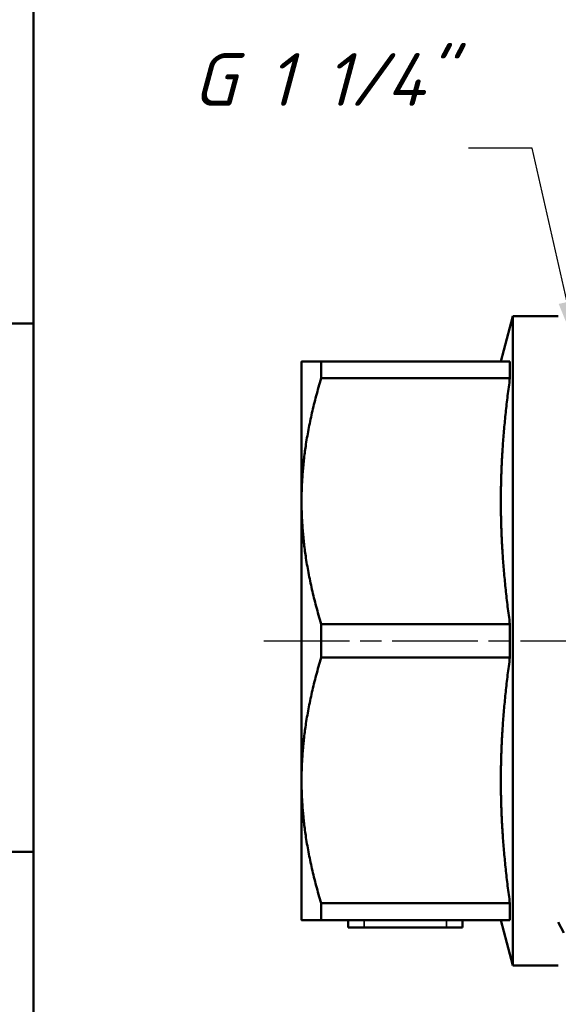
# Model space of a CAD drawing. Header units: millimetres. Extents: x -127 to 748, y -69 to 356.
# Tile 4 of 16: x 19 to 55, y 105 to 170. Entities that reach past the tile are written whole.
import ezdxf
from ezdxf.enums import TextEntityAlignment as Align

# ---------------------------------------------------------------- set-up
doc = ezdxf.new("R2010")
doc.units = ezdxf.units.MM
doc.linetypes.add('CHAIN', pattern=[0.7087, 0.4724, -0.0591, 0.1181, -0.0591])
for name, color, linetype, lineweight in [('Видимые тонкие (ГОСТ)', 7, 'Continuous', 35), ('Видимый контур (ГОСТ)', 7, 'Continuous', 50), ('Кромка (ГОСТ)', 7, 'Continuous', 50), ('Обозначение (ГОСТ)', 7, 'Continuous', 25), ('Осевая линия (ГОСТ)', 7, 'Continuous', 25), ('Эскизная геометрия (ГОСТ)', 7, 'Continuous', 50)]:
    doc.layers.add(name, color=color, linetype=linetype, lineweight=lineweight)
doc.styles.get("Standard").update_dxf_attribs({"font": 'GOST Common Italic.ttf'})
doc.styles.add('Обычный текст (ГОСТ)', font='GOST Common Italic.ttf')
doc.styles.add('Стиль текста145', font='GOST Common Italic.ttf')
doc.dimstyles.new('Диаметр (ГОСТ)$7', dxfattribs={"dimtxt": 3.5, "dimasz": 3.5, "dimexe": 1, "dimexo": 0, "dimgap": 0.5, "dimtad": 1, "dimrnd": 1e-08, "dimtxsty": 'Обычный текст (ГОСТ)', "dimblk": 'Filled-1', "dimcen": 0.09, "dimdle": 15, "dimclrd": 256, "dimclre": 256, "dimclrt": 256, "dimazin": 2, "dimtfac": 0.714286, "dimtdec": 3, "dimtmove": 0, "dimatfit": 3, "dimfxl": 1, "dimtolj": 1, "dimlwd": -1, "dimlwe": 25, "dimarcsym": 0})

# ---------------------------------------------------------------- blocks, each defined once
blk = doc.blocks.new('ГОСТ - Доп. графы 1')
at = {"layer": 'Эскизная геометрия (ГОСТ)'}
for p, q in [((-12, 145), (0, 145)), ((-7, 110), (0, 110))]:
    blk.add_line(p, q, dxfattribs=at)
at = {"layer": 'Обозначение (ГОСТ)', "lineweight": 30, "width": 0.8, "flags": 17}
for tag, p in [('Подп._и_дата_2', (-3.532, 127.511)), ('Инв._номер_дубликата', (-3.406, 97.466)), ('Взамен_инв._номера', (-3.46, 72.529)), ('Подп._и_дата_1', (-3.422, 42.352)), ('ИНВЕНТАРНЫЙ_НОМЕР', (-3.329, 12.683))]:
    blk.add_attdef(tag, text='', height=3.17, rotation=90, dxfattribs=at).set_placement(p, align=Align.MIDDLE_CENTER)
blk = doc.blocks.new('Рамки ГОСТ_ граница 297x210')
at = {"layer": 'Кромка (ГОСТ)'}
blk.add_line((20, 292), (20, 5), dxfattribs=at)
blk = doc.blocks.new('Текст на выноске_1')
at = {"layer": 'Обозначение (ГОСТ)', "style": 'Стиль текста145'}
blk.add_text('G 1 1/4"', height=0.9979, dxfattribs=at).set_placement((-5.215, 0.5), align=Align.BOTTOM_LEFT)
blk = doc.blocks.new('Filled-1')
at = {"color": 0}
for p, q in [((0, 0), (-1, 0.143)), ((-1, 0.143), (-1, -0.143)), ((-1, 0), (0, 0)), ((-1, -0.143), (0, 0))]:
    blk.add_line(p, q, dxfattribs=at)
at = {"color": 0, "flags": 128}
blk.add_lwpolyline([(-1, -0.143), (0, 0), (-1, 0.143), (-1, -0.143)], dxfattribs=at)
at = {"color": 0}
blk.add_solid([(-1, -0.143), (0, 0), (-1, 0.143), (-1, -0.143)], dxfattribs=at)

msp = doc.modelspace()

# ---------------------------------------------------------------- linework, layer by layer
at = {"layer": 'Видимые тонкие (ГОСТ)'}
for p, q in [((41.885, 110.479), (41.885, 109.979)), ((47.349, 110.479), (47.349, 109.979))]:
    msp.add_line(p, q, dxfattribs=at)
at = {"layer": 'Видимый контур (ГОСТ)'}
for p, q in [((50.941, 147.479), (51.745, 150.479)), ((51.745, 150.479), (51.745, 107.479)), ((54.745, 150.479), (51.745, 150.479)), ((37.745, 147.479), (37.745, 138.229)), ((39.044, 146.367), (39.044, 147.479)), ((51.544, 147.479), (39.044, 147.479)), ((51.544, 146.367), (51.544, 147.479)), ((51.544, 146.367), (39.044, 146.367)), ((37.745, 138.229), (37.745, 119.729)), ((39.044, 127.867), (39.044, 130.09)), ((51.544, 130.09), (39.044, 130.09)), ((51.544, 127.867), (51.544, 130.09)), ((51.544, 127.867), (39.044, 127.867)), ((37.745, 119.729), (37.745, 110.479)), ((39.044, 110.479), (39.044, 111.59)), ((51.544, 111.59), (39.044, 111.59)), ((51.544, 110.479), (51.544, 111.59)), ((51.544, 110.479), (39.044, 110.479)), ((40.834, 110.479), (40.834, 109.979)), ((48.4, 110.479), (48.4, 109.979)), ((50.941, 110.479), (51.745, 107.479)), ((55.117, 109.633), (54.745, 110.347)), ((41.885, 109.979), (40.834, 109.979)), ((47.349, 109.979), (41.885, 109.979)), ((48.4, 109.979), (47.349, 109.979)), ((54.745, 107.479), (51.745, 107.479))]:
    msp.add_line(p, q, dxfattribs=at)
for points, weights in [([(37.745, 147.479), (37.745, 147.479), (39.044, 147.479)], [1, 1.03851782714, 1.01669333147]), ([(39.044, 146.367), (37.745, 142.065), (37.745, 138.229)], [1.01669333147, 1.03851782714, 1]), ([(51.544, 146.367), (50.941, 142.065), (50.941, 138.229)], [1.00899671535, 1.03457944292, 1]), ([(37.745, 138.229), (37.745, 134.393), (39.044, 130.09)], [1, 1.03851782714, 1.01669333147]), ([(50.941, 138.229), (50.941, 134.393), (51.544, 130.09)], [1, 1.03457944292, 1.00899671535]), ([(39.044, 127.867), (37.745, 123.565), (37.745, 119.729)], [1.01669333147, 1.03851782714, 1]), ([(51.544, 127.867), (50.941, 123.565), (50.941, 119.729)], [1.00899671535, 1.03457944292, 1]), ([(37.745, 119.729), (37.745, 115.893), (39.044, 111.59)], [1, 1.03851782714, 1.01669333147]), ([(50.941, 119.729), (50.941, 115.893), (51.544, 111.59)], [1, 1.03457944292, 1.00899671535]), ([(39.044, 110.479), (37.745, 110.479), (37.745, 110.479)], [1.01669333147, 1.03851782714, 1])]:
    msp.add_rational_spline(points, weights, degree=2, dxfattribs=at)
at = {"layer": 'Осевая линия (ГОСТ)', "linetype": 'CHAIN', "ltscale": 11.993792}
msp.add_line((35.245, 128.979), (97.213, 128.979), dxfattribs=at)

# ---------------------------------------------------------------- block references
for name, p in [('Рамки ГОСТ_ граница 297x210', (0, 0)), ('ГОСТ - Доп. графы 1', (20, 5))]:
    msp.add_blockref(name, p)
at = {"xscale": 3.499999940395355, "yscale": 3.499999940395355, "zscale": 3.499999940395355}
msp.add_blockref('Текст на выноске_1', (48.809, 161.616), dxfattribs=at)

# ---------------------------------------------------------------- leaders
at = {"layer": 'Обозначение (ГОСТ)'}
msp.add_leader([(56.107, 148.007), (53.014, 161.616), (48.809, 161.616)], dimstyle='Диаметр (ГОСТ)$7', override={"dimtad": 0}, dxfattribs=at)

doc.saveas('drawing.dxf')
